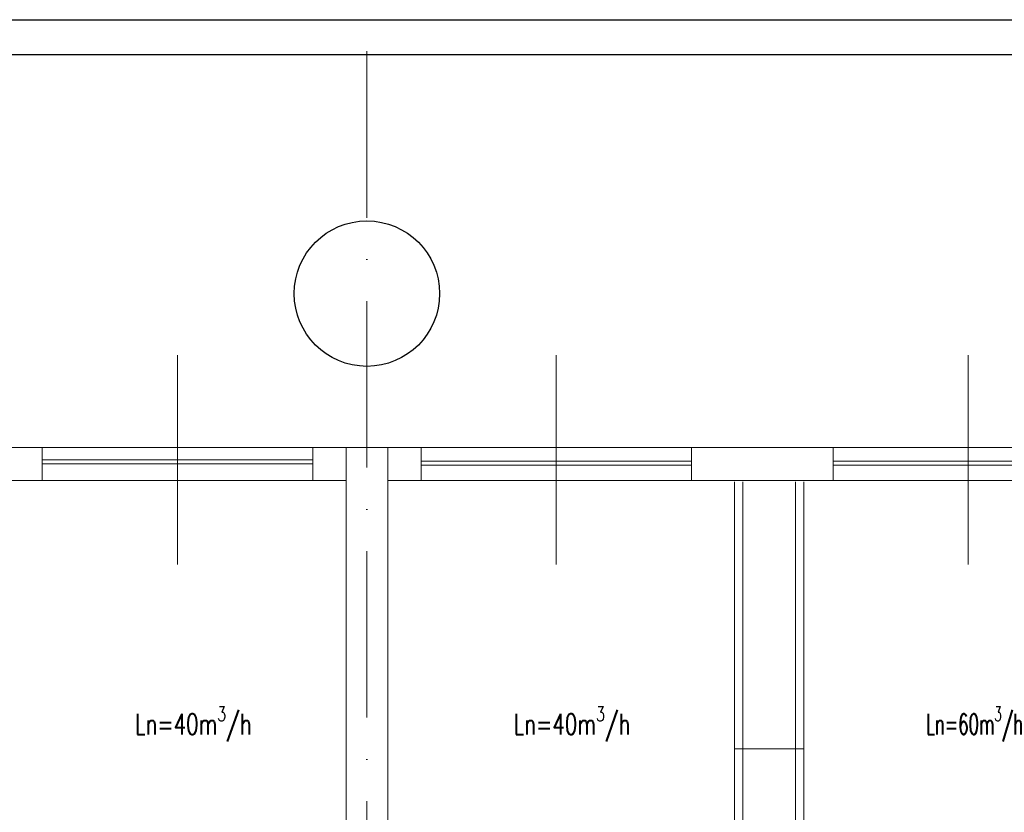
# Model space of a CAD drawing. Header units: millimetres. Extents: x -6513 to 30474, y -6915 to 65597.
# Tile 66 of 256: x -1902 to -1192, y 10886 to 11457. Entities that reach past the tile are written whole.
import ezdxf

# ---------------------------------------------------------------- set-up
doc = ezdxf.new("R2010")
doc.units = ezdxf.units.MM
doc.linetypes.add('ACAD_ISO10W100', pattern=[18, 12, -3, 0, -3])
for name, color, linetype, lineweight in [('A_cienka', 8, 'Continuous', 5), ('A_osie', 8, 'ACAD_ISO10W100', 5), ('A_widok', 8, 'Continuous', 13), ('R-TABELKA', 8, 'Continuous', 25)]:
    doc.layers.add(name, color=color, linetype=linetype, lineweight=lineweight)
doc.layers.add('DB_WM_nawiew-opis', color=8, linetype='Continuous')
doc.layers.add('DB_WM_odnośniki opis', color=8, linetype='Continuous')
doc.styles.get("Standard").update_dxf_attribs({"font": 'txt.shx', "width": 0.9})

msp = doc.modelspace()

# ---------------------------------------------------------------- linework, layer by layer
at = {"layer": 'A_cienka', "ltscale": 10}
for p, q in [((-1787.946, 11064.693), (-1787.946, 11215.49)), ((-1514.946, 11064.693), (-1514.946, 11215.49)), ((-1217.946, 11064.693), (-1217.946, 11215.49))]:
    msp.add_line(p, q, dxfattribs=at)
at = {"layer": 'A_cienka'}
for p, q in [((-2776.446, 11149.092), (2360.554, 11149.092)), ((-2776.446, 11149.092), (4647.554, 11149.092)), ((-1885.446, 11140.092), (-1690.446, 11140.092)), ((-1885.446, 11137.092), (-1690.446, 11137.092)), ((-1417.446, 11139.249), (-1612.446, 11139.249)), ((-1315.446, 11139.249), (-1120.446, 11139.249)), ((-1417.446, 11136.249), (-1612.446, 11136.249)), ((-1315.446, 11136.249), (-1120.446, 11136.249)), ((-2206.446, 11125.092), (-1666.446, 11125.092)), ((-1636.446, 11125.092), (-1096.446, 11125.092)), ((-1336.446, 10931.844), (-1386.446, 10931.844))]:
    msp.add_line(p, q, dxfattribs=at)
at = {"layer": 'A_osie', "ltscale": 10}
msp.add_line((-1651.446, 9693.649), (-1651.446, 11445.708), dxfattribs=at)
at = {"layer": 'A_widok', "ltscale": 5}
for p, q in [((-1666.446, 11149.092), (-1666.446, 10643.092)), ((-1666.446, 11149.092), (-1636.446, 11149.092)), ((-1636.446, 11149.092), (-1636.446, 10643.092)), ((-1386.446, 11124.249), (-1386.446, 10725.249)), ((-1380.446, 11124.249), (-1380.446, 10725.249)), ((-1342.446, 11124.249), (-1342.446, 10725.249)), ((-1336.446, 11124.249), (-1336.446, 10719.249))]:
    msp.add_line(p, q, dxfattribs=at)
for points in [[(-1987.446, 11149.092), (-1885.446, 11149.092), (-1885.446, 11125.092), (-1987.446, 11125.092)], [(-1666.446, 11125.092), (-1690.446, 11125.092), (-1690.446, 11149.092), (-1666.446, 11149.092)], [(-1636.446, 11125.092), (-1612.446, 11125.092), (-1612.446, 11149.092), (-1636.446, 11149.092)], [(-1417.446, 11149.092), (-1315.446, 11149.092), (-1315.446, 11125.092), (-1417.446, 11125.092)]]:
    msp.add_lwpolyline(points, close=True, dxfattribs=at)
at = {"layer": 'DB_WM_odnośniki opis'}
msp.add_circle((-1651.446, 11259.858), 52.401, dxfattribs=at)
at = {"layer": 'R-TABELKA'}
for p, q in [((-3136.084, 11457.247), (8327.828, 11457.247)), ((-3011.084, 11432.247), (8302.828, 11432.247))]:
    msp.add_line(p, q, dxfattribs=at)

# ---------------------------------------------------------------- texts
at = {"layer": 'DB_WM_nawiew-opis', "char_height": 15, "width": 37.14159, "attachment_point": 1}
for s, insert in [('\\A1;{\\Fsimplex|c238;\\W0.7;Ln=40m\\H0.7x;\\S3^ ;\\H1.4286x;/h}', (-1818.693, 10962.275)), ('\\A1;{\\Fsimplex|c238;\\W0.7;Ln=40m\\H0.7x;\\S3^ ;\\H1.4286x;/h}', (-1545.693, 10962.275)), ('\\A1;{\\Fsimplex|c238;\\W0.7;Ln=60m\\H0.7x;\\S3^ ;\\H1.4286x;/h}', (-1248.693, 10962.275))]:
    msp.add_mtext(s, dxfattribs=dict(at, insert=insert))

doc.saveas('drawing.dxf')
